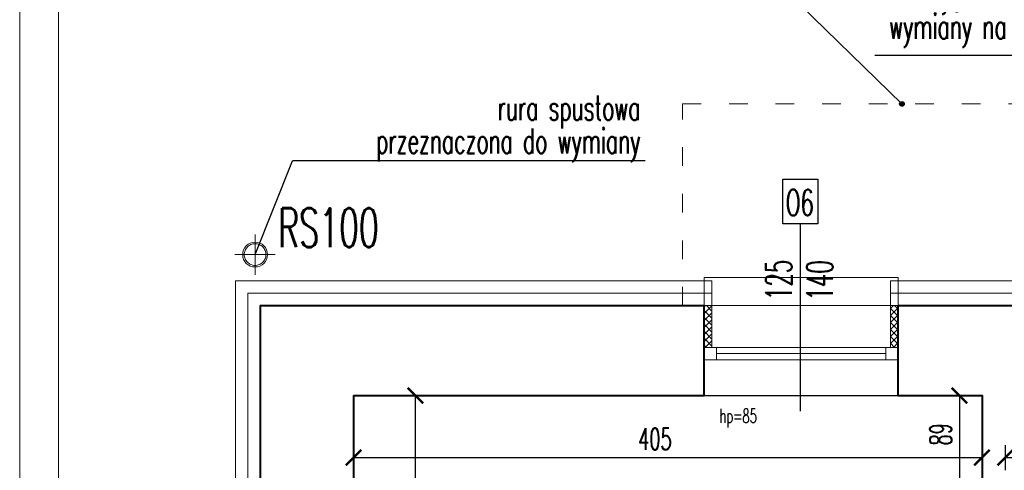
# Model space of a CAD drawing. Header units: millimetres. Extents: x 8949 to 18258, y -1077 to 30686.
# Tile 39 of 89: x 12242 to 12877, y 16148 to 16438. Entities that reach past the tile are written whole.
import ezdxf

# ---------------------------------------------------------------- set-up
doc = ezdxf.new("R2010")
doc.units = ezdxf.units.MM
doc.linetypes.add('ACAD_ISO03W100', pattern=[30, 12, -18])
doc.linetypes.add('HIDDEN', pattern=[9.525, 6.35, -3.175])
for name, color, linetype, lineweight in [('0A_KONSTR', 1, 'Continuous', 40), ('0A_OCIEPLENIE', 30, 'Continuous', 9), ('0A_POMOCNICZE', 30, 'Continuous', 9), ('0A_STOLARKA', 140, 'Continuous', 9), ('0A_WYMIARY', 7, 'Continuous', 9), ('0Z_OPISY', 7, 'Continuous', 9), ('A_WIDOK', 40, 'Continuous', 15)]:
    doc.layers.add(name, color=color, linetype=linetype, lineweight=lineweight)
doc.layers.add('0A_OPISY OKIEN', color=3, linetype='Continuous')
doc.layers.add('Opisy', color=4, linetype='Continuous')
doc.styles.add('1', font='simplex.shx', dxfattribs={"width": 0.6})
doc.styles.add('1_50', font='simplex.shx', dxfattribs={"width": 0.6})
doc.linetypes.add('BATTING', pattern='A,0.00254,-2.54,[134,ltypeshp.shx,S=2.54,R=0,X=-2.54,Y=0],-5.08,[134,ltypeshp.shx,S=2.54,R=180,X=2.54,Y=0],-2.54', length=10.16254)
doc.dimstyles.new('1_100', dxfattribs={"dimtxt": 14, "dimasz": 10, "dimexe": 8, "dimexo": 0, "dimgap": 5, "dimtad": 1, "dimdec": 0, "dimdsep": 46, "dimlunit": 6, "dimtxsty": '1_50', "dimblk": 'ARCHTICK', "dimcen": 5, "dimadec": 0, "dimazin": 0, "dimtfac": 1, "dimtdec": 0, "dimtix": 1, "dimtmove": 1, "dimatfit": 3, "dimldrblk": 'OBLIQUE', "dimfxl": 20, "dimfxlon": 1, "dimtolj": 1, "dimtzin": 0, "dimarcsym": 0})

# ---------------------------------------------------------------- blocks, each defined once
blk = doc.blocks.new('_ARCHTICK')
at = {"color": 0, "linetype": 'ByBlock', "const_width": 0.15}
blk.add_lwpolyline([(-0.5, -0.5), (0.5, 0.5)], dxfattribs=at)
blk = doc.blocks.new('*D87')
at = {"layer": '0A_WYMIARY', "color": 0, "lineweight": -2, "transparency": 16777216}
for p, q in [((12457.56, 16163.93), (12457.56, 16147.93)), ((12862.56, 16163.93), (12862.56, 16147.93)), ((12457.56, 16155.93), (12862.56, 16155.93))]:
    blk.add_line(p, q, dxfattribs=at)
at = {"layer": 'Defpoints', "color": 0, "transparency": 16777216}
for p in [(12457.56, 16195.94), (12862.56, 16193.94), (12862.56, 16155.93)]:
    blk.add_point(p, dxfattribs=at)
at = {"layer": '0A_WYMIARY', "color": 0, "lineweight": -2, "transparency": 16777216, "xscale": 10, "yscale": 10, "zscale": 10, "rotation": 180}
blk.add_blockref('_ARCHTICK', (12457.56, 16155.93), dxfattribs=at)
at = {"layer": '0A_WYMIARY', "color": 0, "lineweight": -2, "transparency": 16777216, "xscale": 10, "yscale": 10, "zscale": 10}
blk.add_blockref('_ARCHTICK', (12862.56, 16155.93), dxfattribs=at)
at = {"layer": '0A_WYMIARY', "color": 0, "transparency": 16777216, "insert": (12651.79, 16167.93), "char_height": 14, "attachment_point": 5, "style": '1_50'}
blk.add_mtext('\\A1;405', dxfattribs=at)
blk = doc.blocks.new('_Oblique')
at = {"color": 0, "linetype": 'ByBlock', "lineweight": -2}
blk.add_line((-0.5, -0.5), (0.5, 0.5), dxfattribs=at)
blk = doc.blocks.new('*D88')
at = {"layer": '0A_WYMIARY', "color": 0, "lineweight": -2, "transparency": 16777216}
for p, q in [((12877.56, 16163.93), (12877.56, 16147.93)), ((13211.56, 16163.93), (13211.56, 16147.93)), ((12877.56, 16155.93), (13211.56, 16155.93))]:
    blk.add_line(p, q, dxfattribs=at)
at = {"layer": 'Defpoints', "color": 0, "transparency": 16777216}
for p in [(12877.56, 16193.94), (13211.56, 16193.94), (13211.56, 16155.93)]:
    blk.add_point(p, dxfattribs=at)
at = {"layer": '0A_WYMIARY', "color": 0, "lineweight": -2, "transparency": 16777216, "xscale": 10, "yscale": 10, "zscale": 10, "rotation": 180}
blk.add_blockref('_ARCHTICK', (12877.56, 16155.93), dxfattribs=at)
at = {"layer": '0A_WYMIARY', "color": 0, "lineweight": -2, "transparency": 16777216, "xscale": 10, "yscale": 10, "zscale": 10}
blk.add_blockref('_ARCHTICK', (13211.56, 16155.93), dxfattribs=at)
at = {"layer": '0A_WYMIARY', "color": 0, "transparency": 16777216, "insert": (13044.56, 16167.93), "char_height": 14, "attachment_point": 5, "style": '1_50'}
blk.add_mtext('\\A1;334', dxfattribs=at)
blk = doc.blocks.new('*D107')
at = {"layer": '0A_WYMIARY', "color": 0, "lineweight": -2, "transparency": 16777216}
for p, q in [((12489.5, 16195.94), (12505.5, 16195.94)), ((12497.5, 16017.94), (12497.5, 16195.94)), ((12489.5, 16017.94), (12505.5, 16017.94))]:
    blk.add_line(p, q, dxfattribs=at)
at = {"layer": 'Defpoints', "color": 0, "transparency": 16777216}
for p in [(12457.56, 16195.94), (12497.5, 16195.94), (12457.56, 16017.94)]:
    blk.add_point(p, dxfattribs=at)
at = {"layer": '0A_WYMIARY', "color": 0, "lineweight": -2, "transparency": 16777216, "xscale": 10, "yscale": 10, "zscale": 10}
for p, rotation in [((12497.5, 16195.94), 90), ((12497.5, 16017.94), 270)]:
    blk.add_blockref('_ARCHTICK', p, dxfattribs=dict(at, rotation=rotation))
at = {"layer": '0A_WYMIARY', "color": 0, "transparency": 16777216, "insert": (12485.5, 16106.94), "char_height": 14, "attachment_point": 5, "rotation": 90, "style": '1_50'}
blk.add_mtext('\\A1;178', dxfattribs=at)
blk = doc.blocks.new('*D113')
at = {"layer": '0A_WYMIARY', "color": 0, "lineweight": -2, "transparency": 16777216}
for p, q in [((12855.98, 16195.94), (12839.98, 16195.94)), ((12847.98, 16195.94), (12847.98, 16106.94)), ((12855.98, 16106.94), (12839.98, 16106.94))]:
    blk.add_line(p, q, dxfattribs=at)
at = {"layer": 'Defpoints', "color": 0, "transparency": 16777216}
for p in [(12862.56, 16195.94), (12847.98, 16106.94), (12862.56, 16106.94)]:
    blk.add_point(p, dxfattribs=at)
at = {"layer": '0A_WYMIARY', "color": 0, "lineweight": -2, "transparency": 16777216, "xscale": 10, "yscale": 10, "zscale": 10}
for p, rotation in [((12847.98, 16195.94), 90), ((12847.98, 16106.94), 270)]:
    blk.add_blockref('_ARCHTICK', p, dxfattribs=dict(at, rotation=rotation))
at = {"layer": '0A_WYMIARY', "color": 0, "transparency": 16777216, "insert": (12835.98, 16170.93), "char_height": 14, "attachment_point": 5, "rotation": 90, "style": '1_50'}
blk.add_mtext('\\A1;89', dxfattribs=at)

msp = doc.modelspace()

# ---------------------------------------------------------------- hatches: boundary and pattern name
at = {"layer": '0A_OCIEPLENIE', "transparency": 33554687}
h = msp.add_hatch(dxfattribs=at)
h.set_pattern_fill('ANSI37', color=30)
h.paths.add_polyline_path([(12808.56, 16253.94), (12803.56, 16253.94), (12803.56, 16226.94), (12808.56, 16226.94)])
h.paths.add_polyline_path([(12688.56, 16253.94), (12683.56, 16253.94), (12683.56, 16226.94), (12688.56, 16226.94)])
at = {"layer": '0A_OPISY OKIEN', "transparency": 33554687}
h = msp.add_hatch(color=256, dxfattribs=at)
h.dxf.hatch_style = 1
h.paths.add_polyline_path([(12809.49, 16383.94, -1), (12812.48, 16383.94, -1)])

# ---------------------------------------------------------------- linework, layer by layer
at = {"layer": '0A_KONSTR'}
for points in [[(12397.56, 16000.94), (12397.56, 16253.94), (12683.56, 16253.94)], [(12683.56, 16195.94), (12683.56, 16253.94)], [(12808.56, 16195.94), (12808.56, 16253.94)], [(12808.56, 16253.94), (12955.56, 16253.94)], [(12457.56, 16195.94), (12683.56, 16195.94)], [(12457.56, 16195.94), (12457.56, 16017.94)], [(12808.56, 16195.94), (12862.56, 16195.94), (12862.56, 16106.94), (12758.56, 16106.94), (12758.56, 16096.94)]]:
    msp.add_lwpolyline(points, dxfattribs=at)
at = {"layer": '0A_OCIEPLENIE'}
for points in [[(12397.56, 16000.94), (12397.56, 15995.94), (12381.56, 15995.94), (12381.56, 16269.94), (12688.56, 16269.94), (12688.56, 16253.94), (12683.56, 16253.94)], [(12808.56, 16253.94), (12803.56, 16253.94), (12803.56, 16269.94), (12955.56, 16269.94), (12960.56, 16269.94), (12960.56, 16253.94), (12955.56, 16253.94)], [(12688.56, 16253.94), (12688.56, 16226.94)], [(12803.56, 16253.94), (12803.56, 16226.94)]]:
    msp.add_lwpolyline(points, dxfattribs=at)
at = {"layer": '0A_OCIEPLENIE', "linetype": 'BATTING', "lineweight": 18, "ltscale": 0.75}
for points in [[(12389.56, 15995.94), (12389.56, 16261.94), (12688.56, 16261.94)], [(12803.56, 16261.94), (12960.56, 16261.94)]]:
    msp.add_lwpolyline(points, dxfattribs=at)
at = {"layer": '0A_OPISY OKIEN'}
for points in [[(12663.54, 16527.65), (12810.99, 16383.94)], [(12793.51, 16415.24), (13090.41, 16415.24)], [(12394.15, 16286.8), (12418.18, 16347.31)], [(12645.57, 16347.31), (12418.18, 16347.31)]]:
    msp.add_lwpolyline(points, dxfattribs=at)
msp.add_circle((12810.99, 16383.94), 1.5, dxfattribs=at)
at = {"layer": '0A_POMOCNICZE', "linetype": 'ACAD_ISO03W100'}
msp.add_lwpolyline([(12669.56, 16253.94), (12669.56, 16383.94), (13182.56, 16383.94), (13182.56, 16253.94)], dxfattribs=at)
at = {"layer": '0A_POMOCNICZE'}
msp.add_lwpolyline([(12669.56, 16253.94), (13182.56, 16253.94)], dxfattribs=at)
at = {"layer": '0A_STOLARKA'}
for p, q in [((12683.56, 16226.94), (12808.56, 16226.94)), ((12683.56, 16218.94), (12808.56, 16218.94)), ((12691.56, 16222.94), (12800.56, 16222.94))]:
    msp.add_line(p, q, dxfattribs=at)
for points in [[(12808.56, 16271.94), (12683.56, 16271.94), (12683.56, 16195.94), (12808.56, 16195.94)], [(12691.56, 16218.94), (12691.56, 16226.94), (12683.56, 16226.94), (12683.56, 16218.94)], [(12808.56, 16218.94), (12808.56, 16226.94), (12800.56, 16226.94), (12800.56, 16218.94)]]:
    msp.add_lwpolyline(points, close=True, dxfattribs=at)
at = {"layer": '0Z_OPISY'}
for points in [[(12242.45, 14702.47), (15442.45, 14702.47), (15442.45, 16802.47), (12242.45, 16802.47)], [(12267.45, 14727.47), (15417.45, 14727.47), (15417.45, 16777.47), (12267.45, 16777.47)]]:
    msp.add_lwpolyline(points, close=True, dxfattribs=at)
at = {"layer": 'A_WIDOK', "linetype": 'HIDDEN', "ltscale": 10}
for points in [[(12394.15, 16273.8), (12394.15, 16299.8)], [(12407.15, 16286.8), (12381.15, 16286.8)]]:
    msp.add_lwpolyline(points, dxfattribs=at)
at = {"layer": 'A_WIDOK'}
msp.add_circle((12394.15, 16286.8), 8, dxfattribs=at)
at = {"layer": 'A_WIDOK', "linetype": 'HIDDEN', "ltscale": 10}
msp.add_circle((12394.15, 16286.8), 7, dxfattribs=at)
at = {"layer": 'Defpoints'}
msp.add_lwpolyline([(12457.56, 16195.94), (12862.56, 16195.94), (12862.56, 16106.94), (12758.56, 16106.94), (12758.56, 16017.94), (12457.56, 16017.94)], close=True, dxfattribs=at)
at = {"layer": 'Opisy'}
msp.add_line((12745.56, 16185.81), (12745.56, 16306.56), dxfattribs=at)
msp.add_lwpolyline([(12734.27, 16306.56), (12734.27, 16335.46), (12756.85, 16335.46), (12756.85, 16306.56)], close=True, dxfattribs=at)

# ---------------------------------------------------------------- texts
at = {"layer": '0A_OPISY OKIEN', "char_height": 16, "attachment_point": 5, "line_spacing_factor": 0.8, "style": '1'}
for s, insert, width in [('\\pxql;istniejące zadaszenie przeznacozne do wymiany na nowe systemowe\\P ', (12970.18, 16431.14), 334.8746), ('\\pxqr;rura spustowa\\Pprzeznaczona do wymiany', (12542.34, 16368.06), 200.3693)]:
    msp.add_mtext(s, dxfattribs=dict(at, insert=insert, width=width))
at = {"layer": 'A_WIDOK', "insert": (12441.48, 16304.16), "char_height": 25, "width": 158.6274, "attachment_point": 5, "rotation": 0, "style": '1'}
msp.add_mtext('RS100', dxfattribs=at)
at = {"layer": 'Opisy', "insert": (12745.21, 16320.29), "char_height": 16.8, "width": 158.6274, "attachment_point": 5, "style": '1'}
msp.add_mtext('O6', dxfattribs=at)
at = {"layer": 'Opisy', "char_height": 16.8, "width": 158.6274, "attachment_point": 5, "rotation": 90, "style": '1'}
for s, insert in [('125', (12731.58, 16270.45)), ('140', (12758, 16270.16))]:
    msp.add_mtext(s, dxfattribs=dict(at, insert=insert))
at = {"layer": 'Opisy', "insert": (12638.19, 16181.37), "char_height": 9, "width": 158.6274, "attachment_point": 5, "line_spacing_factor": 0.7, "style": '1'}
msp.add_mtext('\\pxqr;hp=85', dxfattribs=at)

# ---------------------------------------------------------------- dimensions: what is measured, and where the dimension line sits
at = {"layer": '0A_WYMIARY'}
dim = msp.add_linear_dim(base=(12497.5, 16195.94), p1=(12457.56, 16017.94), p2=(12457.56, 16195.94), angle=90, dimstyle='1_100', override={"dimfxl": 8}, dxfattribs=at)
dim.commit()
dim.dimension.update_dxf_attribs({"geometry": '*D107', "text_midpoint": (12485.5, 16106.94)})
dim = msp.add_linear_dim(base=(12847.98, 16106.94), p1=(12862.56, 16195.94), p2=(12862.56, 16106.94), angle=90, dimstyle='1_100', override={"dimfxl": 8}, dxfattribs=at)
dim.commit()
dim.dimension.update_dxf_attribs({"geometry": '*D113', "text_midpoint": (12847.98, 16170.93), "dimtype": 160})
dim = msp.add_linear_dim(base=(12862.56, 16155.93), p1=(12457.56, 16195.94), p2=(12862.56, 16193.94), dimstyle='1_100', override={"dimfxl": 8}, dxfattribs=at)
dim.commit()
dim.dimension.update_dxf_attribs({"geometry": '*D87', "text_midpoint": (12651.79, 16155.93), "dimtype": 160})
dim = msp.add_linear_dim(base=(13211.56, 16155.93), p1=(12877.56, 16193.94), p2=(13211.56, 16193.94), dimstyle='1_100', override={"dimfxl": 8}, dxfattribs=at)
dim.commit()
dim.dimension.update_dxf_attribs({"geometry": '*D88', "text_midpoint": (13044.56, 16167.93)})

doc.saveas('drawing.dxf')
